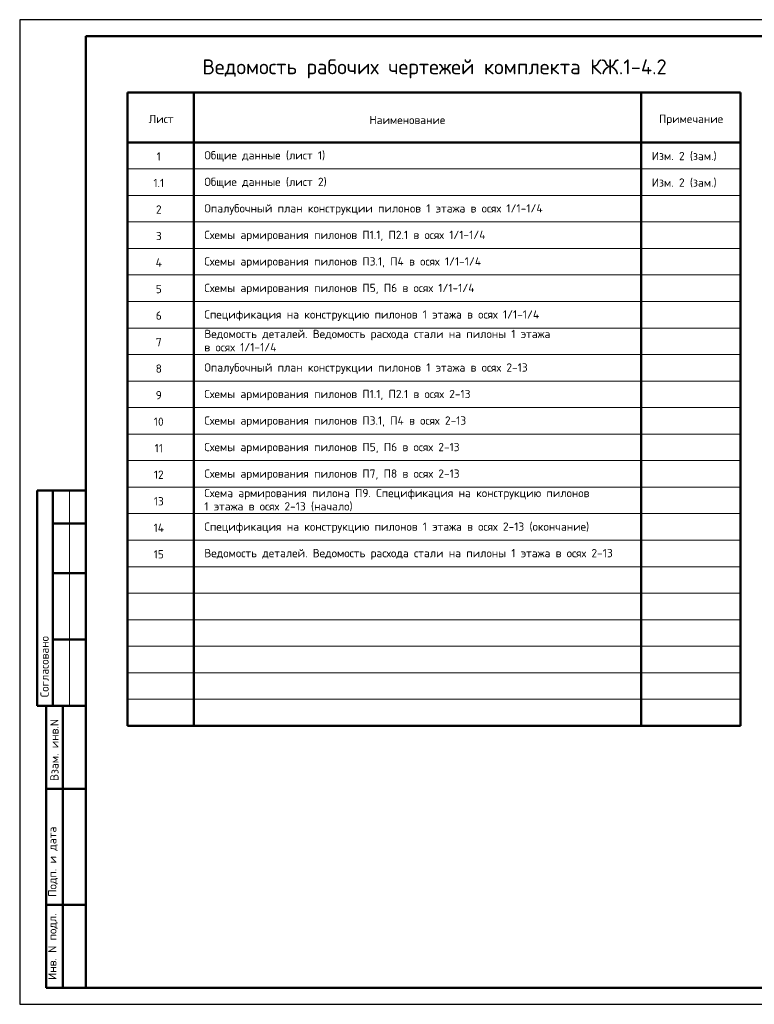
# Model space of a CAD drawing. Header units: millimetres. Extents: x 0 to 62706, y 0 to 29700.
# Tile 1 of 5: x 0 to 22167, y 0 to 29700. Entities that reach past the tile are written whole.
import ezdxf

# ---------------------------------------------------------------- set-up
doc = ezdxf.new("R2010")
doc.units = ezdxf.units.MM
doc.layers.add('Standard', color=7, linetype='Continuous', lineweight=25)
doc.layers.add('Общий01', color=7, linetype='Continuous', lineweight=13)
doc.styles.add('ISOCPEUR', font='txt')

msp = doc.modelspace()

# ---------------------------------------------------------------- linework, layer by layer
at = {"layer": 'Standard', "color": 7, "linetype": 'Continuous', "lineweight": 25, "transparency": 33554687}
msp.add_line((2000, 29200), (2000, 1058), dxfattribs=at)
at = {"layer": 'Standard', "color": 7, "linetype": 'Continuous', "lineweight": 50, "transparency": 33554687}
for p, q in [((3250, 27500), (21750, 27500)), ((3250, 27500), (3250, 8400)), ((5250, 27500), (5250, 8400)), ((18750, 27500), (18750, 8400)), ((21750, 27500), (21750, 8400)), ((3250, 26000), (21750, 26000)), ((6, 15500), (0, 15500)), ((2000, 15500), (527, 15500)), ((527, 15500), (527, 9000)), ((527, 15500), (527, 9000)), ((1000, 15500), (1000, 9000)), ((2000, 14500), (1000, 14500)), ((2000, 13000), (1000, 13000)), ((2000, 11000), (1000, 11000)), ((0, 9000), (6, 9000)), ((527, 9000), (2000, 9000)), ((800, 500), (800, 9000)), ((800, 500), (800, 9000)), ((1300, 500), (1300, 9000)), ((3250, 8400), (21750, 8400)), ((800, 6500), (2000, 6500)), ((800, 3000), (2000, 3000)), ((2000, 500), (800, 500))]:
    msp.add_line(p, q, dxfattribs=at)
at = {"layer": 'Standard', "color": 7, "linetype": 'Continuous', "lineweight": 13, "transparency": 33554687}
for p, q in [((3250, 25200), (21750, 25200)), ((3250, 24400), (21750, 24400)), ((3250, 23600), (21750, 23600)), ((3250, 22800), (21750, 22800)), ((3250, 22000), (21750, 22000)), ((3250, 21200), (21750, 21200)), ((3250, 20400), (21750, 20400)), ((3250, 19600), (21750, 19600)), ((3250, 18800), (21750, 18800)), ((3250, 18000), (21750, 18000)), ((3250, 17200), (21750, 17200)), ((3250, 16400), (21750, 16400)), ((1500, 15500), (1500, 9000)), ((3250, 15600), (21750, 15600)), ((3250, 14800), (21750, 14800)), ((3250, 14000), (21750, 14000)), ((3250, 13200), (21750, 13200)), ((3250, 12400), (21750, 12400)), ((3250, 11600), (21750, 11600)), ((3250, 10800), (21750, 10800)), ((3250, 10000), (21750, 10000)), ((3250, 9200), (21750, 9200)), ((3250, 9200), (21750, 9200))]:
    msp.add_line(p, q, dxfattribs=at)
at = {"layer": 'Standard', "color": 7, "linetype": 'Continuous', "lineweight": 25, "transparency": 33554687}
msp.add_lwpolyline([(0, 0), (42000, 0), (42000, 29700), (0, 29700), (0, 0)], close=True, dxfattribs=at)
at = {"layer": 'Standard', "color": 7, "linetype": 'Continuous', "lineweight": 50, "transparency": 33554687}
msp.add_lwpolyline([(2000, 29200), (41500, 29200), (41500, 500), (2000, 500), (2000, 29200)], close=True, dxfattribs=at)

# ---------------------------------------------------------------- texts
at = {"layer": 'Standard', "color": 7, "linetype": 'Continuous', "lineweight": 13, "transparency": 33554687, "char_height": 250, "style": 'ISOCPEUR'}
for s, insert, width, attachment_point in [('\\A1;{\\fISOCPEUR|i0|b0;\\H250.000000;\\W1.000000;\\C7;Общие данные (лист 1)}\\P', (5572, 25575), 3696.6, 4), ('\\A1;{\\fISOCPEUR|i0|b0;\\H250.000000;\\W1.000000;\\C7;1}\\P', (4197, 25575), 194.44, 5), ('\\A1;{\\fISOCPEUR|i0|b0;\\H250.000000;\\W1.000000;\\C7;Изм. 2 (зам.)}\\P', (19072, 25575), 2071.88, 4), ('\\A1;{\\fISOCPEUR|i0|b0;\\H250.000000;\\W1.000000;\\C7;Общие данные (лист 2)}\\P', (5572, 24775), 3748.3, 4), ('\\A1;{\\fISOCPEUR|i0|b0;\\H250.000000;\\W1.000000;\\C7;1.1}\\P', (4197, 24775), 410.53, 5), ('\\A1;{\\fISOCPEUR|i0|b0;\\H250.000000;\\W1.000000;\\C7;Изм. 2 (зам.)}\\P', (19072, 24775), 2071.88, 4), ('\\A1;{\\fISOCPEUR|i0|b0;\\H250.000000;\\W1.000000;\\C7;2}\\P', (4197, 23975), 272.22, 5), ('\\A1;{\\fISOCPEUR|i0|b0;\\H250.000000;\\W1.000000;\\C7;Опалубочный план конструкции пилонов 1 этажа в осях 1/1-1/4}\\P', (5572, 23975), 10347.02, 4), ('\\A1;{\\fISOCPEUR|i0|b0;\\H250.000000;\\W1.000000;\\C7;Схемы армирования пилонов П1.1, П2.1 в осях 1/1-1/4}\\P', (5572, 23175), 8457.46, 4), ('\\A1;{\\fISOCPEUR|i0|b0;\\H250.000000;\\W1.000000;\\C7;3}\\P', (4197, 23175), 272.22, 5), ('\\A1;{\\fISOCPEUR|i0|b0;\\H250.000000;\\W1.000000;\\C7;Схемы армирования пилонов П3.1, П4 в осях 1/1-1/4}\\P', (5572, 22375), 8333.81, 4), ('\\A1;{\\fISOCPEUR|i0|b0;\\H250.000000;\\W1.000000;\\C7;4}\\P', (4197, 22375), 300, 5), ('\\A1;{\\fISOCPEUR|i0|b0;\\H250.000000;\\W1.000000;\\C7;5}\\P', (4197, 21575), 272.22, 5), ('\\A1;{\\fISOCPEUR|i0|b0;\\H250.000000;\\W1.000000;\\C7;6}\\P', (4197, 20775), 272.22, 5), ('\\A1;{\\fISOCPEUR|i0|b0;\\H250.000000;\\W1.000000;\\C7;7}\\P', (4197, 19975), 272.22, 5), ('\\A1;{\\fISOCPEUR|i0|b0;\\H250.000000;\\W1.000000;\\C7;Опалубочный план конструкции пилонов 1 этажа в осях 2-13}\\P', (5572, 19175), 9898.11, 4), ('\\A1;{\\fISOCPEUR|i0|b0;\\H250.000000;\\W1.000000;\\C7;8}\\P', (4197, 19175), 272.22, 5), ('\\A1;{\\fISOCPEUR|i0|b0;\\H250.000000;\\W1.000000;\\C7;Схемы армирования пилонов П1.1, П2.1 в осях 2-13}\\P', (5572, 18375), 8008.66, 4), ('\\A1;{\\fISOCPEUR|i0|b0;\\H250.000000;\\W1.000000;\\C7;9}\\P', (4197, 18375), 272.22, 5), ('\\A1;{\\fISOCPEUR|i0|b0;\\H250.000000;\\W1.000000;\\C7;Схемы армирования пилонов П3.1, П4 в осях 2-13}\\P', (5572, 17575), 7885.13, 4), ('\\A1;{\\fISOCPEUR|i0|b0;\\H250.000000;\\W1.000000;\\C7;10}\\P', (4197, 17575), 393.75, 5), ('\\A1;{\\fISOCPEUR|i0|b0;\\H250.000000;\\W1.000000;\\C7;Схемы армирования пилонов П5, П6 в осях 2-13}\\P', (5572, 16775), 7660.86, 4), ('\\A1;{\\fISOCPEUR|i0|b0;\\H250.000000;\\W1.000000;\\C7;11}\\P', (4197, 16775), 328.12, 5), ('\\A1;{\\fISOCPEUR|i0|b0;\\H250.000000;\\W1.000000;\\C7;12}\\P', (4197, 15975), 393.75, 5), ('\\A1;{\\fISOCPEUR|i0|b0;\\H250.000000;\\W1.000000;\\C7;Схемы армирования пилонов П7, П8 в осях 2-13}\\P', (5572, 15975), 7660.86, 4), ('\\A1;{\\fISOCPEUR|i0|b0;\\H250.000000;\\W1.000000;\\C7;13}\\P', (4197, 15175), 393.75, 5), ('\\A1;{\\fISOCPEUR|i0|b0;\\H250.000000;\\W1.000000;\\C7;Спецификация на конструкцию пилонов 1 этажа в осях 2-13 (окончание)}\\P', (5572, 14375), 11760.91, 4), ('\\A1;{\\fISOCPEUR|i0|b0;\\H250.000000;\\W1.000000;\\C7;14}\\P', (4197, 14375), 420.59, 5), ('\\A1;{\\fISOCPEUR|i0|b0;\\H250.000000;\\W1.000000;\\C7;15}\\P', (4197, 13575), 393.75, 5), ('\\A1;{\\fISOCPEUR|i0|b0;\\H250.000000;\\W1.000000;\\C7;Ведомость деталей. Ведомость расхода стали на пилоны 1 этажа в осях 2-13}\\P', (5572, 13575), 12723.53, 4)]:
    msp.add_mtext(s, dxfattribs=dict(at, insert=insert, width=width, attachment_point=attachment_point))
at = {"layer": 'Standard', "color": 7, "linetype": 'Continuous', "lineweight": -3, "transparency": 33554687, "char_height": 250, "attachment_point": 4, "style": 'ISOCPEUR'}
for s, insert, width in [('\\A1;{\\fISOCPEUR|i0|b0;\\H250.000000;\\W1.000000;\\C7;Схемы армирования пилонов П5, П6 в осях 1/1-1/4}\\P', (5572, 21575), 8109.45), ('\\A1;{\\fISOCPEUR|i0|b0;\\H250.000000;\\W1.000000;\\C7;Спецификация на конструкцию пилонов 1 этажа в осях 1/1-1/4}\\P', (5572, 20775), 10259.49)]:
    msp.add_mtext(s, dxfattribs=dict(at, insert=insert, width=width))
at = {"layer": 'Standard', "color": 7, "linetype": 'Continuous', "lineweight": -3, "transparency": 33554687, "char_height": 250, "attachment_point": 1, "line_spacing_factor": 0.963855}
for s, insert, width in [('\\A1;{\\fISOCPEUR|i0|b0;\\H250.000000;\\W1.000000;\\C7;Ведомость деталей. Ведомость расхода стали на пилоны 1 этажа}\\P{\\fISOCPEUR|i0|b0;\\H250.000000;\\W1.000000;\\C7;в осях 1/1-1/4}\\P', (5572, 20347), 10741.88), ('\\A1;{\\fISOCPEUR|i0|b0;\\H250.000000;\\W1.000000;\\C7;Схема армирования пилона П9. Спецификация на конструкцию пилонов}\\P{\\fISOCPEUR|i0|b0;\\H250.000000;\\W1.000000;\\C7;1 этажа в осях 2-13 (начало)}\\P', (5572, 15547), 11429.38)]:
    msp.add_mtext(s, dxfattribs=dict(at, insert=insert, width=width))
at = {"layer": 'Standard', "color": 7, "linetype": 'Continuous', "lineweight": 50, "transparency": 33554687, "char_height": 250, "attachment_point": 7, "rotation": 90, "style": 'ISOCPEUR'}
for s, insert, width in [('\\A1;{\\fISOCPEUR|i0|b0;\\H250.000000;\\W1.000000;\\C7;Согласовано}\\P', (875, 9261), 2071.88), ('\\A1;{\\fISOCPEUR|i0|b0;\\H250.000000;\\W1.000000;\\C7;Взам. инв.N}\\P', (1173, 6736), 1909.1), ('\\A1;{\\fISOCPEUR|i0|b0;\\H250.000000;\\W1.000000;\\C7;Подп. и дата}\\P', (1149, 3242), 2197.06), ('\\A1;{\\fISOCPEUR|i0|b0;\\H250.000000;\\W1.000000;\\C7;Инв. N подл.}\\P', (1149, 734), 2021.79)]:
    msp.add_mtext(s, dxfattribs=dict(at, insert=insert, width=width))
at = {"layer": 'Общий01', "transparency": 33554687, "attachment_point": 5, "style": 'ISOCPEUR'}
for s, insert, char_height, width in [('\\A1;{\\fISOCPEUR|i0|b0;\\H450.000000;\\W1.000000;\\C7;Ведомость рабочих чертежей комплекта КЖ.1-4.2}\\P', (12517, 28217), 450, 14532.2), ('\\A1;{\\fISOCPEUR|i0|b0;\\H250.000000;\\W1.000000;\\C7;Лист}\\P', (4268, 26704), 250, 867.19), ('\\A1;{\\fISOCPEUR|i0|b0;\\H250.000000;\\W1.000000;\\C7;Наименование}\\P', (11697, 26675), 250, 2322.22), ('\\A1;{\\fISOCPEUR|i0|b0;\\H250.000000;\\W1.000000;\\C7;Примечание}\\P', (20258, 26675), 250, 1946.67)]:
    msp.add_mtext(s, dxfattribs=dict(at, insert=insert, char_height=char_height, width=width))

doc.saveas('drawing.dxf')
